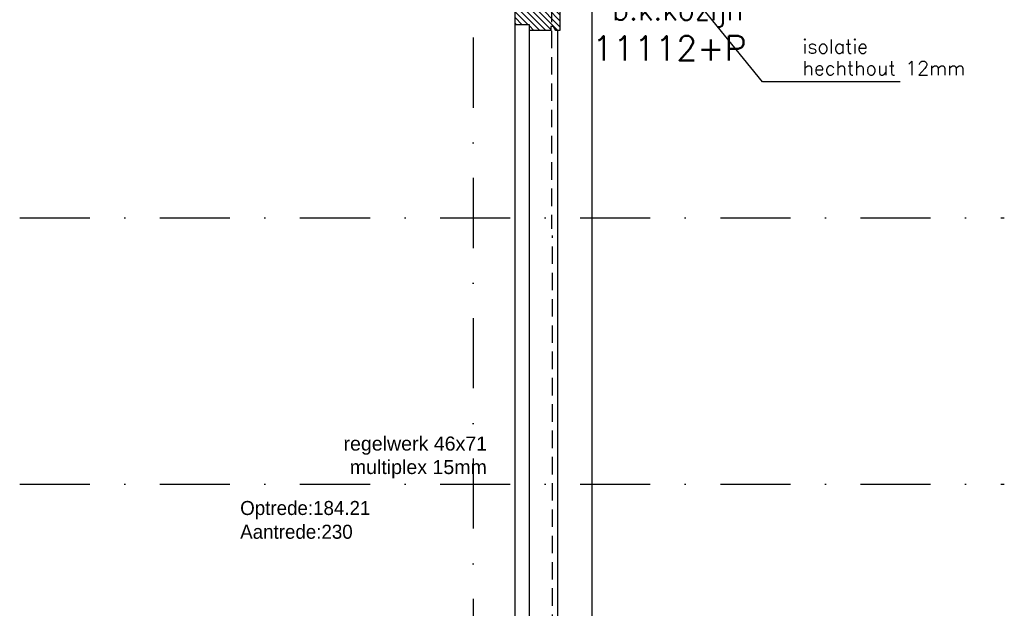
# Model space of a CAD drawing. Extents: x 0 to 317513, y 0 to 193913.
# Tile 99 of 105: x 242395 to 245908, y 159607 to 161705. Entities that reach past the tile are written whole.
import ezdxf

# ---------------------------------------------------------------- set-up
doc = ezdxf.new("R2010")
doc.units = 0
doc.header["$LTSCALE"] = 20
doc.header["$MEASUREMENT"] = 0
for name, pattern in [('DASHDOT', [25, 12.5, -6.25, 0, -6.25]), ('DD1', [2.66667, 1.66667, -0.5, 0, -0.5]), ('HIDDEN2', [4.6875, 3.125, -1.5625])]:
    doc.linetypes.add(name, pattern=pattern)
doc.layers.get('0').update_dxf_attribs({"linetype": 'CONTINUOUS'})
for name, color, linetype in [('A--01A1_ACEER', 1, 'CONTINUOUS'), ('A--A35--_F--3-', 9, 'CONTINUOUS'), ('A--L28DC1_KONSTRUKTIES', 1, 'HIDDEN2'), ('A--L31--_F123--A1-BINNENKOZ', 1, 'CONTINUOUS'), ('A--L31D1_BUITENKOZIJN', 1, 'CONTINUOUS'), ('A--M01A1_MAATVOERING', 1, 'CONTINUOUS'), ('A--M01B1_HOOGTE_MAATV', 1, 'CONTINUOUS'), ('A--T$1A-_F123_20', 1, 'CONTINUOUS'), ('A--T01A-25_TEKST', 2, 'CONTINUOUS'), ('A--T01A-35_TEKSTPRES', 3, 'CONTINUOUS'), ('A--T01B2_HOOGTE_MAATV', 2, 'CONTINUOUS'), ('A--T01B3_HOOGTE_MAATV', 3, 'CONTINUOUS'), ('STRAMIEN', 8, 'DD1')]:
    doc.layers.add(name, color=color, linetype=linetype)
doc.styles.add('EB2', font='ARIAL.TTF')
doc.styles.add('HIEMSTRA', font='romans.shx')
doc.styles.add('HOOGTEXT', font='ROMANS.shx', dxfattribs={"height": 2.5})
doc.styles.add('style1', font='tsacor__.ttf', dxfattribs={"height": 10})

# ---------------------------------------------------------------- blocks, each defined once
blk = doc.blocks.new('HOOGTEP')
at = {"layer": 'A--M01A1_MAATVOERING'}
for p, q in [((0, 0), (0.624, 2.33)), ((0.624, 2.33), (8.794, 2.33)), ((-2.415, 0.647), (0, 0))]:
    blk.add_line(p, q, dxfattribs=at)
at = {"layer": 'A--M01B1_HOOGTE_MAATV'}
blk.add_line((-1.379, 0), (0.911, 0), dxfattribs=at)
at = {"layer": 'A--T01B2_HOOGTE_MAATV', "style": 'HOOGTEXT', "flags": 4}
blk.add_attdef('TEKST', (1.84, -0.671), '', height=1.5, dxfattribs=at)
at = {"layer": 'A--T01B3_HOOGTE_MAATV', "style": 'HOOGTEXT', "flags": 4}
blk.add_attdef('HOOGTE', (1.673, 3.819), '', height=1.75, dxfattribs=at)

msp = doc.modelspace()

# ---------------------------------------------------------------- hatches: boundary and pattern name
at = {"layer": 'A--A35--_F--3-'}
h = msp.add_hatch(dxfattribs=at)
h.set_pattern_fill('ALFALINE', color=256, scale=15, style=0, pattern_type=2)
h.set_pattern_definition([(135, (243740.241, 161392.308), (10.6066, 10.6066), [])])
h.paths.add_polyline_path([(244289.6, 161666.3), (244213.6, 161666.3), (244213.6, 161687.3), (244162.6, 161687.3), (244162.6, 161751.3), (244172.6, 161751.3), (244172.6, 161761.3), (244258.6, 161761.3), (244258.6, 161747.3), (244322.6, 161735.9), (244322.6, 161666.3), (244307.6, 161666.3), (244299.6, 161680.3), (244289.6, 161680.3)])

# ---------------------------------------------------------------- linework, layer by layer
at = {"layer": 'A--01A1_ACEER'}
msp.add_line((244162.6, 155247.1), (244162.6, 161751.3), dxfattribs=at)
at = {"layer": 'A--L28DC1_KONSTRUKTIES'}
for p, q in [((244292.6, 164009.3), (244292.6, 160959.3)), ((244296.6, 157459.3), (244296.6, 160935.7))]:
    msp.add_line(p, q, dxfattribs=at)
at = {"layer": 'A--L31--_F123--A1-BINNENKOZ'}
msp.add_line((244313.4, 161666.3), (244313.4, 150081.1), dxfattribs=at)
at = {"layer": 'A--L31D1_BUITENKOZIJN'}
msp.add_line((244213.6, 159315.6), (244213.6, 161666.3), dxfattribs=at)
at = {"layer": 'A--L31D1_BUITENKOZIJN', "color": 2}
msp.add_lwpolyline([(244289.6, 161666.3), (244213.6, 161666.3), (244213.6, 161687.3), (244162.6, 161687.3), (244162.6, 161751.3), (244172.6, 161751.3), (244172.6, 161761.3), (244258.6, 161761.3), (244258.6, 161747.3), (244322.6, 161735.9), (244322.6, 161666.3), (244307.6, 161666.3), (244299.6, 161680.3), (244289.6, 161680.3)], close=True, dxfattribs=at)
at = {"layer": 'A--T01A-25_TEKST'}
for p, q in [((245045.7, 161483.1), (244764.4, 161829.3)), ((245537.1, 161483.1), (245045.7, 161483.1))]:
    msp.add_line(p, q, dxfattribs=at)
at = {"layer": 'STRAMIEN', "linetype": 'Continuous'}
msp.add_line((244437.5, 147648.9), (244437.5, 168252), dxfattribs=at)
at = {"layer": 'STRAMIEN', "linetype": 'DASHDOT'}
for p, q in [((244012.6, 168142.5), (244012.6, 148770)), ((242394.7, 160999.3), (245908.4, 160999.3)), ((242394.7, 160049.3), (245908.4, 160049.3))]:
    msp.add_line(p, q, dxfattribs=at)

# ---------------------------------------------------------------- block references
ref = msp.add_blockref('HOOGTEP', (244437.5, 161736.9), dxfattribs=dict(xscale=50, yscale=50, zscale=50))
ref.add_attrib('TEKST', 'b.k.kozijn', (244508, 161703.4), dxfattribs={"layer": 'A--T01B2_HOOGTE_MAATV', "height": 75, "style": 'HOOGTEXT', "flags": 4})
ref.add_attrib('HOOGTE', '11112+P', (244437.5, 161559.9), dxfattribs={"layer": 'A--T01B3_HOOGTE_MAATV', "height": 87.5, "style": 'HOOGTEXT', "flags": 4})

# ---------------------------------------------------------------- texts
at = {"layer": 'A--T$1A-_F123_20', "style": 'EB2'}
for s, p in [('regelwerk 46x71', (243550.3, 160169.1)), ('multiplex 15mm', (243572.8, 160085.4))]:
    msp.add_text(s, height=50, dxfattribs=at).set_placement(p)
at = {"layer": 'A--T01A-25_TEKST', "style": 'HIEMSTRA'}
for s, p in [('isolatie', (245188.2, 161584.4)), ('hechthout 12mm', (245188.2, 161507.1))]:
    msp.add_text(s, height=50, dxfattribs=at).set_placement(p)
at = {"layer": 'A--T01A-35_TEKSTPRES', "style": 'style1'}
for s, p in [('Optrede:184.21', (243181.6, 159939.4)), ('Aantrede:230', (243181.6, 159854.7))]:
    msp.add_text(s, height=50, dxfattribs=at).set_placement(p)

doc.saveas('drawing.dxf')
